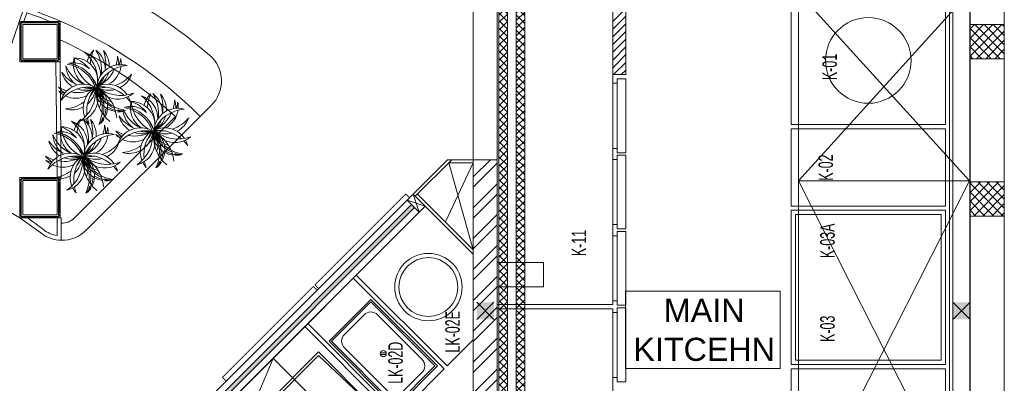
# Model space of a CAD drawing. Header units: millimetres. Extents: x -4747 to 55193, y -3459 to 48388.
# Tile 24 of 35: x 11802 to 17550, y 7235 to 9358. Entities that reach past the tile are written whole.
import ezdxf

# ---------------------------------------------------------------- set-up
doc = ezdxf.new("R2010")
doc.units = ezdxf.units.MM
doc.header["$MEASUREMENT"] = 0
for name, pattern in [('FP XREF (2)$0$$0$HIDDEN', [0.375, 0.25, -0.125]), ('FP XREF (2)$0$( Hidden )', [0.375, 0.25, -0.125]), ('FP XREF (2)$0$HIDDEN', [0.375, 0.25, -0.125])]:
    doc.linetypes.add(name, pattern=pattern)
doc.layers.get('0').update_dxf_attribs({"lineweight": 5})
for name, color, linetype, lineweight, true_color in [('FP XREF (2)$0$A-120MM PANEL', 9, 'Continuous', 0, 0x808080), ('FP XREF (2)$0$A-BULKHEAD', 9, 'Continuous', 5, 0x808080), ('FP XREF (2)$0$A-clmn', 9, 'Continuous', 0, 0x808080), ('FP XREF (2)$0$A-JOINERY', 9, 'Continuous', 30, 0x808080), ('FP XREF (2)$0$A-Wall & Column', 9, 'Continuous', 0, 0x808080), ('FP XREF (2)$0$EQUIP.', 9, 'Continuous', 0, 0x808080), ('FP XREF (2)$0$Equipment-N', 9, 'Continuous', 0, 0x808080), ('FP XREF (2)$0$HATCH', 9, 'Continuous', 0, 0x808080), ('FP XREF (2)$0$ND_26_HATCH', 9, 'Continuous', 13, 0x808080), ('M-MEP-ELCT-TRUNKING', 7, 'Continuous', 20, 0x960000)]:
    doc.layers.add(name, color=color, linetype=linetype, lineweight=lineweight, true_color=true_color)
for name, color, linetype, true_color in [('FP XREF (2)$0$A-140MM', 9, 'Continuous', 0x808080), ('FP XREF (2)$0$A-COLOUMN', 9, 'Continuous', 0x808080), ('FP XREF (2)$0$A-COUNTER', 9, 'Continuous', 0x808080), ('FP XREF (2)$0$A-Digital Display', 9, 'Continuous', 0x808080), ('FP XREF (2)$0$A-EQUIP', 9, 'Continuous', 0x808080), ('FP XREF (2)$0$A-Wall', 9, 'Continuous', 0x808080), ('FP XREF (2)$0$Equipment', 9, 'Continuous', 0x808080), ('FP XREF (2)$0$Exhaut Hoods', 9, 'Continuous', 0x808080), ('FP XREF (2)$0$Plants', 9, 'Continuous', 0x808080), ('FP XREF (2)$0$Z-AT_Text', 9, 'Continuous', 0x808080)]:
    doc.layers.add(name, color=color, linetype=linetype, true_color=true_color)
doc.layers.add('FP XREF (2)$0$Z-TB-NONPLOT', color=9, linetype='Continuous', true_color=0x808080, plot=False)
doc.styles.add('FP XREF (2)$0$MtXpl_Arial_Narrow', font='arialn.ttf')
doc.styles.add('FP XREF (2)$0$SSP_Title', font='arial.ttf')

# ---------------------------------------------------------------- blocks, each defined once
blk = doc.blocks.new('FP XREF (2)')
at = {"lineweight": 0, "true_color": 0x808080}
h = blk.add_hatch(color=8, dxfattribs=at)
h.dxf.hatch_style = 1
h.paths.add_polyline_path([(14470, 9520), (14570, 9520), (14570, 9420), (14470, 9420)])
h.paths.add_polyline_path([(17250, 9520), (17350, 9520), (17350, 9420), (17250, 9420)])
h.paths.add_polyline_path([(14470, 7708), (14570, 7708), (14570, 7608), (14470, 7608)])
h.paths.add_polyline_path([(14470, 5890), (14570, 5890), (14570, 5790), (14470, 5790)])
h.paths.add_polyline_path([(14470, 4080), (14570, 4080), (14570, 3980), (14470, 3980)])
h.paths.add_polyline_path([(15202, 2270), (15302, 2270), (15302, 2170), (15202, 2170)])
h.paths.add_polyline_path([(17250, 2270), (17350, 2270), (17350, 2170), (17250, 2170)])
h.paths.add_polyline_path([(17250, 4080), (17350, 4080), (17350, 3980), (17250, 3980)])
h.paths.add_polyline_path([(17250, 5890), (17350, 5890), (17350, 5790), (17250, 5790)])
h.paths.add_polyline_path([(17250, 7708), (17350, 7708), (17350, 7608), (17250, 7608)])
at = {"layer": 'FP XREF (2)$0$HATCH', "lineweight": 0, "true_color": 0x808080}
h = blk.add_hatch(color=8, dxfattribs=at)
h.dxf.hatch_style = 1
h.paths.add_polyline_path([(14107.7, 8260.5), (14090, 8278.1), (11979, 6167.2), (11996.7, 6149.5)])
at = {"layer": 'FP XREF (2)$0$A-120MM PANEL', "color": 8, "lineweight": 0, "true_color": 0x808080}
for p, q in [((17230, 9520), (17230, 3520)), ((17250, 9520), (17250, 2170))]:
    blk.add_line(p, q, dxfattribs=at)
at = {"layer": 'FP XREF (2)$0$A-140MM', "color": 8, "linetype": 'Continuous', "lineweight": 0, "true_color": 0x808080}
for p, q in [((14450, 8440.2), (14549.8, 8540)), ((14450, 8380.1), (14590, 8520.1)), ((14450, 8259.9), (14590, 8399.9)), ((14450, 8199.8), (14590, 8339.8)), ((14450, 8079.6), (14590, 8219.6)), ((14450, 8019.5), (14590, 8159.5)), ((14450, 7899.3), (14590, 8039.3)), ((14450, 7839.2), (14590, 7979.2)), ((14450, 7719), (14590, 7859)), ((14450, 7658.9), (14590, 7798.9)), ((14450, 7538.6), (14590, 7678.6)), ((14450, 7478.5), (14590, 7618.5)), ((14450, 7358.3), (14590, 7498.3)), ((14450, 7298.2), (14590, 7438.2)), ((14450, 7178), (14590, 7318)), ((14450, 7117.9), (14590, 7257.9))]:
    blk.add_line(p, q, dxfattribs=at)
at = {"layer": 'FP XREF (2)$0$A-BULKHEAD', "color": 8, "linetype": 'FP XREF (2)$0$$0$HIDDEN', "lineweight": 0, "ltscale": 3, "true_color": 0x808080}
for p, q in [((11196.7, 5437.9), (14098.8, 8340)), ((14098.8, 8340), (14169.5, 8269.3)), ((14169.5, 8269.3), (11987.9, 6087.6))]:
    blk.add_line(p, q, dxfattribs=at)
at = {"layer": 'FP XREF (2)$0$A-clmn', "color": 8, "lineweight": 0, "true_color": 0x808080}
for p, q in [((17350, 13480), (17350, 2170)), ((17550, 13480), (17550, 0)), ((14450, 3520), (14450, 9620)), ((14590, 3520), (14590, 9520)), ((12020, 9330), (11820, 9330)), ((11820, 9330), (11820, 9130)), ((11820, 9330), (12020, 9330)), ((11820, 9130), (11820, 9330)), ((12020, 9130), (12020, 9330)), ((12020, 9330), (12020, 9130)), ((17550, 9330), (17350, 9330)), ((17350, 9330), (17350, 9130)), ((17550, 9130), (17550, 9330)), ((11820, 9130), (12020, 9130)), ((12020, 9130), (11820, 9130)), ((17350, 9130), (17550, 9130)), ((14450, 8540), (14590, 8540)), ((11820, 8418.4), (12020, 8418.4)), ((11820, 8218.4), (11820, 8418.4)), ((12020, 8418.4), (12020, 8218.4)), ((17550, 8411.4), (17350, 8411.4)), ((17350, 8411.4), (17350, 8211.4)), ((17550, 8211.4), (17550, 8411.4)), ((12020, 8218.4), (11820, 8218.4)), ((17350, 8211.4), (17550, 8211.4))]:
    blk.add_line(p, q, dxfattribs=at)
at = {"layer": 'FP XREF (2)$0$A-COLOUMN', "color": 8, "lineweight": 0, "true_color": 0x808080}
for p, q in [((14570, 7708), (14470, 7608)), ((14470, 7708), (14570, 7608)), ((17350, 7708), (17250, 7608)), ((17250, 7708), (17350, 7608))]:
    blk.add_line(p, q, dxfattribs=at)
at = {"layer": 'FP XREF (2)$0$A-COUNTER', "color": 8, "lineweight": 0, "true_color": 0x808080}
for p, q in [((14098.8, 8340), (10770.1, 5011.3)), ((14169.5, 8269.3), (11987.9, 6087.6))]:
    blk.add_line(p, q, dxfattribs=at)
at = {"layer": 'FP XREF (2)$0$A-Digital Display', "color": 8, "linetype": 'FP XREF (2)$0$HIDDEN', "lineweight": 0, "ltscale": 3, "true_color": 0x808080}
for p, q in [((13526.2, 7809.8), (14056.5, 8340.1)), ((14056.5, 8340.1), (14077.7, 8318.9)), ((14077.7, 8318.9), (13547.4, 7788.6)), ((12985.9, 7269.4), (13516.2, 7799.8)), ((13537.4, 7778.6), (13007.1, 7248.2)), ((13516.2, 7799.8), (13537.4, 7778.6)), ((13547.4, 7788.6), (13526.2, 7809.8)), ((13007.1, 7248.2), (12985.9, 7269.4))]:
    blk.add_line(p, q, dxfattribs=at)
at = {"layer": 'FP XREF (2)$0$A-EQUIP', "color": 8, "lineweight": 0, "true_color": 0x808080}
for p, q in [((14590, 9495), (14590, 7695)), ((14590, 9495), (14590, 7695)), ((14590, 9495), (14590, 7695)), ((14590, 9495), (14590, 7695)), ((15263.7, 7695), (15263.7, 9495)), ((15263.7, 7695), (15263.7, 9495)), ((15263.7, 7695), (15263.7, 9495)), ((15263.7, 7695), (15263.7, 9495)), ((16306.1, 9495), (16306.1, 8745)), ((17206.1, 8745), (17206.1, 9495)), ((16306.1, 8745), (17206.1, 8745)), ((16306.1, 8270), (16306.1, 8720)), ((16306.1, 8720), (17206.1, 8720)), ((17206.1, 8720), (17206.1, 8270)), ((14169.5, 8269.3), (13766.8, 7866.6)), ((14450, 7988.8), (14169.5, 8269.3)), ((17206.1, 8270), (16306.1, 8270)), ((16306.1, 7345), (16306.1, 8245)), ((16306.1, 8245), (17206.1, 8245)), ((16331.1, 7370), (16331.1, 8220)), ((16331.1, 8220), (17181.1, 8220)), ((17181.1, 8220), (17181.1, 7370)), ((17206.1, 8245), (17206.1, 7345)), ((14450, 7489.1), (14450, 7988.8)), ((14590, 7941.1), (14860.4, 7941.1)), ((14590, 7798.4), (14590, 7941.1)), ((14860.4, 7941.1), (14860.4, 7798.4)), ((13749.1, 7848.9), (13484, 7583.7)), ((14279.5, 7318.6), (13749.1, 7848.9)), ((13766.8, 7866.6), (14297.1, 7336.2)), ((14860.4, 7798.4), (14590, 7798.4)), ((14590, 7695), (15263.7, 7695)), ((14590, 7695), (15263.7, 7695)), ((14590, 7695), (15263.7, 7695)), ((14590, 7695), (15263.7, 7695)), ((14590, 7670), (14590, 5870)), ((15263.7, 7670), (14590, 7670)), ((14590, 7670), (14590, 5870)), ((15263.7, 7670), (14590, 7670)), ((14590, 7670), (14590, 5870)), ((15263.7, 7670), (14590, 7670)), ((14590, 7670), (14590, 5870)), ((15263.7, 7670), (14590, 7670)), ((15263.7, 5870), (15263.7, 7670)), ((15263.7, 5870), (15263.7, 7670)), ((15263.7, 5870), (15263.7, 7670)), ((15263.7, 5870), (15263.7, 7670)), ((11987.9, 6087.6), (13466.3, 7566)), ((13466.3, 7566), (13996.6, 7035.7)), ((13484, 7583.7), (14014.3, 7053.4)), ((14297.1, 7336.2), (14450, 7489.1)), ((13546.6, 7417.7, 17), (13030.4, 6901.5, 17)), ((13900.2, 7064.1, 17), (13546.6, 7417.7, 17)), ((13546.6, 7396.5, 17), (13051.7, 6901.5, 17)), ((13900.2, 7064.1, 17), (13546.6, 7396.5, 17)), ((17181.1, 7370), (16331.1, 7370)), ((14014.3, 7053.4), (14279.5, 7318.6)), ((17206.1, 7345), (16306.1, 7345)), ((16306.1, 6870), (16306.1, 7320)), ((16306.1, 7320), (17206.1, 7320)), ((17206.1, 7320), (17206.1, 6870))]:
    blk.add_line(p, q, dxfattribs=at)
for centre, radius in [((16756.1, 9120), 250), ((14188, 7796.6), 196.8), ((14188, 7796.6), 171.8)]:
    blk.add_circle(centre, radius, dxfattribs=at)
at = {"layer": 'FP XREF (2)$0$A-JOINERY', "color": 8, "lineweight": 0, "true_color": 0x808080}
for p, q in [((11457.3, 8364.3), (11828.4, 9430.2)), ((11826.3, 9348), (11843.9, 9398.5)), ((12020, 8436.1), (12013, 9111.7)), ((12045, 8436.4), (12038, 9112)), ((12854.9, 8793.1), (12919.8, 8856.9)), ((12119.4, 8199), (12712.1, 8791.7)), ((12190.1, 8128.3), (12854.9, 8793.1)), ((12020, 8436.4), (12045, 8436.4)), ((11979, 6167.2), (14090, 8278.1)), ((14090, 8278.1), (14107.7, 8260.5)), ((14107.7, 8260.5), (11996.7, 6149.5)), ((12020, 8200.4), (12045, 8200.4)), ((12020, 8200.4), (12020, 8097.1)), ((12045, 8200.4), (12045, 8069.7))]:
    blk.add_line(p, q, dxfattribs=at)
for centre, radius, start, end in [((10980.5, 6918.8), 2836.7, 70.86159, 224.89883), ((10980.5, 6918.8), 2950.8, 49.15244, 67.15701), ((10980.5, 6918.8), 2650.8, 66.32353, 71.34495), ((10980.5, 6918.8), 2625.8, 67.69249, 70.80457), ((10980.5, 6918.8), 2650.8, 45, 66.32353), ((10980.5, 6918.8), 2550.8, 47.2468, 65.50772), ((12779.7, 8999.6), 200, 314.49058, 49.15244), ((10980.5, 6918.8), 1522.2, 51.66887, 71.74562), ((10980.5, 6918.8), 1547.2, 51.66887, 55.93192), ((12048.6, 8269.7), 100, 267.91155, 315), ((12048.6, 8269.7), 200, 231.66887, 268.95595), ((12048.6, 8269.7), 175, 231.66887, 260.57936), ((12048.6, 8269.7), 200, 268.95595, 315)]:
    blk.add_arc(centre, radius, start, end, dxfattribs=at)
at = {"layer": 'FP XREF (2)$0$A-Wall', "color": 8, "lineweight": 0, "true_color": 0x808080}
for p, q in [((14298.8, 8540), (14098.8, 8340)), ((14324.3, 8540), (14111.6, 8327.3)), ((14450, 8540), (14298.8, 8540)), ((14450, 8522), (14306.3, 8522)), ((14063.5, 8304.6), (14098.8, 8340)), ((14098.8, 8340), (14450, 7988.8)), ((14098.8, 8340), (14169.5, 8269.3)), ((14124.3, 8340), (14450, 8014.3)), ((14134.2, 8233.9), (14063.5, 8304.6)), ((14169.5, 8269.3), (14134.2, 8233.9))]:
    blk.add_line(p, q, dxfattribs=at)
at = {"layer": 'FP XREF (2)$0$A-Wall & Column', "color": 8, "lineweight": 0, "true_color": 0x808080}
for p, q in [((11811, 9348), (11802, 9348)), ((11802, 9348), (11802, 9339)), ((11802, 9339), (11802, 9330)), ((11802, 9339), (11811, 9330)), ((11811, 9330), (11802, 9330)), ((11802, 9330), (11802, 9321)), ((11802, 9321), (11802, 9139)), ((11802, 9321), (11811, 9321)), ((11805, 9321), (11805, 9139)), ((11808, 9321), (11808, 9139)), ((11811, 9348), (11820, 9348)), ((11820, 9339), (11811, 9348)), ((12029, 9339), (11811, 9339)), ((11811, 9339), (11811, 9121)), ((11829, 9348), (11820, 9348)), ((11820, 9348), (11820, 9339)), ((11829, 9348), (12011, 9348)), ((11829, 9339), (11829, 9348)), ((11829, 9345), (12011, 9345)), ((11829, 9342), (12011, 9342)), ((12020, 9348), (12011, 9348)), ((12011, 9348), (12011, 9339)), ((12020, 9348), (12029, 9348)), ((12020, 9339), (12020, 9348)), ((12029, 9348), (12020, 9339)), ((12038, 9348), (12029, 9348)), ((12029, 9121), (12029, 9339)), ((12029, 9330), (12038, 9339)), ((12038, 9330), (12029, 9330)), ((12029, 9321), (12038, 9321)), ((12032, 9321), (12032, 9139)), ((12035, 9321), (12035, 9139)), ((12038, 9339), (12038, 9348)), ((12038, 9339), (12038, 9330)), ((12038, 9321), (12038, 9330)), ((12038, 9321), (12038, 9139)), ((11811, 9139), (11802, 9139)), ((11802, 9139), (11802, 9130)), ((11802, 9121), (11802, 9130)), ((11802, 9130), (11811, 9130)), ((11811, 9130), (11802, 9121)), ((11802, 9121), (11802, 9112)), ((11802, 9112), (11811, 9112)), ((11811, 9121), (12029, 9121)), ((11811, 9112), (11820, 9121)), ((11811, 9112), (11820, 9112)), ((11820, 9121), (11820, 9112)), ((11820, 9112), (11829, 9112)), ((11829, 9112), (11829, 9121)), ((11829, 9118), (12011, 9118)), ((11829, 9115), (12011, 9115)), ((11829, 9112), (12011, 9112)), ((12011, 9121), (12011, 9112)), ((12011, 9112), (12020, 9112)), ((12020, 9112), (12020, 9121)), ((12020, 9121), (12029, 9112)), ((12029, 9112), (12020, 9112)), ((12038, 9139), (12029, 9139)), ((12038, 9121), (12029, 9130)), ((12029, 9130), (12038, 9130)), ((12029, 9112), (12038, 9112)), ((12038, 9130), (12038, 9139)), ((12038, 9130), (12038, 9121)), ((12038, 9112), (12038, 9121)), ((14287.1, 8177.1), (14450, 8522)), ((14306.3, 8522), (14450, 8014.3)), ((11811, 8436.4), (11802, 8436.4)), ((11802, 8436.4), (11802, 8427.4)), ((11802, 8427.4), (11802, 8418.4)), ((11802, 8427.4), (11811, 8418.4)), ((11811, 8418.4), (11802, 8418.4)), ((11802, 8418.4), (11802, 8409.4)), ((11802, 8409.4), (11802, 8227.4)), ((11802, 8409.4), (11811, 8409.4)), ((11805, 8409.4), (11805, 8227.4)), ((11808, 8409.4), (11808, 8227.4)), ((11811, 8436.4), (11820, 8436.4)), ((11820, 8427.4), (11811, 8436.4)), ((12029, 8427.4), (11811, 8427.4)), ((11811, 8427.4), (11811, 8209.4)), ((11829, 8436.4), (11820, 8436.4)), ((11820, 8436.4), (11820, 8427.4)), ((11829, 8436.4), (12011, 8436.4)), ((11829, 8427.4), (11829, 8436.4)), ((11829, 8433.4), (12011, 8433.4)), ((11829, 8430.4), (12011, 8430.4)), ((12020, 8436.4), (12011, 8436.4)), ((12011, 8436.4), (12011, 8427.4)), ((12020, 8436.4), (12029, 8436.4)), ((12020, 8427.4), (12020, 8436.4)), ((12029, 8436.4), (12020, 8427.4)), ((12038, 8436.4), (12029, 8436.4)), ((12029, 8209.4), (12029, 8427.4)), ((12029, 8418.4), (12038, 8427.4)), ((12038, 8418.4), (12029, 8418.4)), ((12029, 8409.4), (12038, 8409.4)), ((12032, 8409.4), (12032, 8227.4)), ((12035, 8409.4), (12035, 8227.4)), ((12038, 8427.4), (12038, 8436.4)), ((12038, 8427.4), (12038, 8418.4)), ((12038, 8409.4), (12038, 8418.4)), ((12038, 8409.4), (12038, 8227.4)), ((14098.8, 8340), (14134.2, 8233.9)), ((14063.5, 8304.6), (14169.5, 8269.3)), ((11811, 8227.4), (11802, 8227.4)), ((11802, 8227.4), (11802, 8218.4)), ((12038, 8227.4), (12029, 8227.4)), ((12038, 8218.4), (12038, 8227.4)), ((11802, 8209.4), (11802, 8218.4)), ((11802, 8218.4), (11811, 8218.4)), ((11811, 8218.4), (11802, 8209.4)), ((11802, 8209.4), (11802, 8200.4)), ((11802, 8200.4), (11811, 8200.4)), ((11811, 8209.4), (12029, 8209.4)), ((11811, 8200.4), (11820, 8209.4)), ((11811, 8200.4), (11820, 8200.4)), ((11820, 8209.4), (11820, 8200.4)), ((11820, 8200.4), (11829, 8200.4)), ((11829, 8200.4), (11829, 8209.4)), ((11829, 8206.4), (12011, 8206.4)), ((11829, 8203.4), (12011, 8203.4)), ((11829, 8200.4), (12011, 8200.4)), ((12011, 8209.4), (12011, 8200.4)), ((12011, 8200.4), (12020, 8200.4)), ((12020, 8200.4), (12020, 8209.4)), ((12020, 8209.4), (12029, 8200.4)), ((12029, 8200.4), (12020, 8200.4)), ((12038, 8209.4), (12029, 8218.4)), ((12029, 8218.4), (12038, 8218.4)), ((12029, 8200.4), (12038, 8200.4)), ((12038, 8218.4), (12038, 8209.4)), ((12038, 8200.4), (12038, 8209.4))]:
    blk.add_line(p, q, dxfattribs=at)
at = {"layer": 'FP XREF (2)$0$Equipment', "color": 8, "lineweight": 0, "ltscale": 50, "true_color": 0x808080}
for p, q in [((13851.7, 7725.1), (13607.7, 7481.2)), ((13851.7, 7711), (13621.9, 7481.2)), ((14240.6, 7336.2), (13851.7, 7725.1)), ((14226.4, 7336.2), (13851.7, 7711)), ((13812.6, 7635.1), (13697.8, 7520.3)), ((14150.5, 7375.4), (13890.8, 7635.1)), ((13607.7, 7481.2), (13996.6, 7092.3)), ((13621.9, 7481.2), (13996.6, 7106.4)), ((13697.8, 7442.1), (13957.5, 7182.3)), ((13996.6, 7106.4), (14226.4, 7336.2)), ((13996.6, 7092.3), (14240.6, 7336.2)), ((14035.7, 7182.3), (14150.5, 7297.1))]:
    blk.add_line(p, q, dxfattribs=at)
at = {"layer": 'FP XREF (2)$0$Equipment', "color": 8, "lineweight": 0, "true_color": 0x808080}
for p, q in [((13941.2, 7413.7), (13907.1, 7413.7)), ((13941.2, 7403.7), (13907.1, 7403.7))]:
    blk.add_line(p, q, dxfattribs=at)
blk.add_circle((13924.1, 7408.7), 17.8, dxfattribs=at)
at = {"layer": 'FP XREF (2)$0$Equipment', "color": 8, "lineweight": 0, "ltscale": 50, "true_color": 0x808080}
for centre, start, end in [((13851.7, 7596), 45, 135), ((13736.9, 7481.2), 135, 225), ((14111.4, 7336.2), 315, 45)]:
    blk.add_arc(centre, 55.3, start, end, dxfattribs=at)
at = {"layer": 'FP XREF (2)$0$Equipment-N', "color": 8, "lineweight": 0, "true_color": 0x808080}
for p, q in [((15263.7, 9037.9), (15263.7, 9495)), ((15339.9, 9495), (15339.9, 9037.9)), ((15339.9, 9037.9), (15263.7, 9037.9)), ((15289.1, 8987.5), (15263.7, 8987.5)), ((15263.7, 8987.5), (15263.7, 8606.6)), ((15289.1, 8987.5), (15263.7, 8987.5)), ((15263.7, 8987.5), (15263.7, 8606.6)), ((15289.1, 9012.9), (15339.9, 9012.9)), ((15289.1, 8581.2), (15289.1, 9012.9)), ((15289.1, 9012.9), (15339.9, 9012.9)), ((15289.1, 8581.2), (15289.1, 9012.9)), ((15339.9, 9012.9), (15339.9, 8581.2)), ((15339.9, 9012.9), (15339.9, 8581.2)), ((15263.7, 8606.6), (15289.1, 8606.6)), ((15263.7, 8606.6), (15289.1, 8606.6)), ((15339.9, 8581.2), (15289.1, 8581.2)), ((15339.9, 8581.2), (15289.1, 8581.2)), ((15289.1, 8567.5), (15339.9, 8567.5)), ((15289.1, 8135.8), (15289.1, 8567.5)), ((15289.1, 8567.5), (15339.9, 8567.5)), ((15289.1, 8135.8), (15289.1, 8567.5)), ((15339.9, 8567.5), (15339.9, 8135.8)), ((15339.9, 8567.5), (15339.9, 8135.8)), ((15289.1, 8542.1), (15263.7, 8542.1)), ((15263.7, 8542.1), (15263.7, 8161.2)), ((15289.1, 8542.1), (15263.7, 8542.1)), ((15263.7, 8542.1), (15263.7, 8161.2)), ((15263.7, 8161.2), (15289.1, 8161.2)), ((15263.7, 8161.2), (15289.1, 8161.2)), ((15339.9, 8135.8), (15289.1, 8135.8)), ((15339.9, 8135.8), (15289.1, 8135.8)), ((15289.1, 8122.1), (15339.9, 8122.1)), ((15289.1, 7690.4), (15289.1, 8122.1)), ((15339.9, 8122.1), (15339.9, 7690.4)), ((15289.1, 8096.7), (15263.7, 8096.7)), ((15263.7, 8096.7), (15263.7, 7715.8)), ((15263.7, 7715.8), (15289.1, 7715.8)), ((15263.7, 7268.3), (15263.7, 7649.2)), ((15263.7, 7649.2), (15289.1, 7649.2)), ((15339.9, 7690.4), (15289.1, 7690.4)), ((15339.9, 7674.6), (15289.1, 7674.6)), ((15289.1, 7674.6), (15289.1, 7242.9)), ((15339.9, 7242.9), (15339.9, 7674.6)), ((15289.1, 7268.3), (15263.7, 7268.3)), ((15289.1, 7242.9), (15339.9, 7242.9))]:
    blk.add_line(p, q, dxfattribs=at)
at = {"layer": 'FP XREF (2)$0$Equipment-N', "color": 8, "linetype": 'Continuous', "lineweight": 0, "true_color": 0x808080}
for p, q in [((15263.7, 9346.8), (15339.9, 9423)), ((15263.7, 9301.9), (15339.9, 9378.1)), ((15263.7, 9257), (15339.9, 9333.2)), ((15263.7, 9212.1), (15339.9, 9288.3)), ((15263.7, 9167.3), (15339.9, 9243.4)), ((15263.7, 9122.4), (15339.9, 9198.5)), ((15263.7, 9077.5), (15339.9, 9153.7)), ((15269, 9037.9), (15339.9, 9108.8)), ((15313.9, 9037.9), (15339.9, 9063.9))]:
    blk.add_line(p, q, dxfattribs=at)
at = {"layer": 'FP XREF (2)$0$Exhaut Hoods', "color": 8, "lineweight": 0, "true_color": 0x808080}
for p, q in [((16348, 8417.9), (17346, 9518)), ((16348.1, 9518), (17346, 8417.9)), ((16348, 6443), (17346, 8417.9)), ((16348, 8417.9), (17348.1, 6443)), ((13282.6, 7379.6), (12503.4, 5542.6))]:
    blk.add_line(p, q, dxfattribs=at)
at = {"layer": 'FP XREF (2)$0$Exhaut Hoods', "color": 8, "linetype": 'FP XREF (2)$0$( Hidden )', "lineweight": 0, "ltscale": 10, "true_color": 0x808080}
for p, q in [((16348.1, 9518), (16348.1, 8417.9)), ((17348, 8417.9), (17348, 9518)), ((17348.1, 8417.9), (16348.1, 8417.9)), ((16348.1, 8417.9), (16348.1, 6443)), ((16348.1, 8417.9), (17348, 8417.9)), ((17348.1, 6443), (17348.1, 8417.9)), ((13281.3, 7381), (11973.1, 6072.9)), ((13811.6, 6850.7), (13281.3, 7381))]:
    blk.add_line(p, q, dxfattribs=at)
at = {"layer": 'FP XREF (2)$0$ND_26_HATCH', "color": 8, "linetype": 'Continuous', "lineweight": 0, "true_color": 0x808080}
for p, q in [((17350, 9303.7), (17376.3, 9330)), ((17350, 9250.7), (17429.3, 9330)), ((17350, 9197.7), (17482.3, 9330)), ((17350, 9144.6), (17535.4, 9330)), ((17550, 9158.8), (17378.8, 9330)), ((17550, 9211.9), (17431.9, 9330)), ((17550, 9264.9), (17484.9, 9330)), ((17550, 9317.9), (17537.9, 9330)), ((17525.8, 9130), (17350, 9305.8)), ((17388.4, 9130), (17550, 9291.6)), ((17472.8, 9130), (17350, 9252.8)), ((17419.7, 9130), (17350, 9199.7)), ((17441.4, 9130), (17550, 9238.6)), ((17366.7, 9130), (17350, 9146.7)), ((17494.5, 9130), (17550, 9185.5)), ((17547.5, 9130), (17550, 9132.5)), ((17350, 8402.2), (17359.2, 8411.4)), ((17350, 8349.1), (17412.3, 8411.4)), ((17350, 8296.1), (17465.3, 8411.4)), ((17350, 8243.1), (17518.3, 8411.4)), ((17542.8, 8211.4), (17350, 8404.2)), ((17550, 8257.3), (17395.9, 8411.4)), ((17550, 8310.3), (17448.9, 8411.4)), ((17550, 8363.3), (17501.9, 8411.4)), ((17489.8, 8211.4), (17350, 8351.2)), ((17371.4, 8211.4), (17550, 8390)), ((17424.4, 8211.4), (17550, 8337)), ((17436.8, 8211.4), (17350, 8298.2)), ((17477.4, 8211.4), (17550, 8284)), ((17383.7, 8211.4), (17350, 8245.1)), ((17530.5, 8211.4), (17550, 8230.9))]:
    blk.add_line(p, q, dxfattribs=at)
at = {"layer": 'FP XREF (2)$0$Plants', "color": 8, "lineweight": 0, "true_color": 0x808080}
for centre, radius, start, end in [((12047.3, 9004.7), 210.1, 349.34566, 50.86699), ((12135.4, 9036.1), 138.9, 358.02573, 71.31378), ((12330.7, 9080), 138.9, 134.04463, 166.57892), ((12423.8, 9089.4), 210.1, 154.49141, 177.64143), ((12069.4, 9066.6), 210.1, 351.5957, 32.86699), ((12162.9, 9069.2), 138.9, 359.96174, 53.31378), ((12094.4, 9102.7), 210.1, 350.80567, 20.86699), ((12186.4, 9085.9), 138.9, 356.96888, 41.31378), ((12163.9, 9155.7), 210.1, 342.52013, 356.86699), ((12241.1, 9102.9), 138.9, 356.63876, 17.31378), ((12266.1, 9169.7), 210.1, 202.49141, 243.7627), ((12210.7, 9094.3), 138.9, 182.04463, 235.39666), ((12045.9, 8891.2), 210.1, 19.34566, 80.86699), ((12116.2, 8967.5), 138.9, 47.96174, 101.31378), ((12055.6, 8896.2), 210.1, 19.34566, 80.86699), ((12253.6, 9098.1), 138.9, 164.04463, 237.33268), ((12329.6, 9152.7), 210.1, 184.49141, 246.01274), ((12045.4, 8939), 210.1, 38.80568, 68.86699), ((12119.5, 8996.1), 138.9, 349.10514, 89.31378), ((12391.1, 8956.4), 138.9, 74.04463, 174.25326), ((12445.8, 8880.4), 210.1, 94.49141, 156.01274), ((12255.5, 9103.5), 138.9, 298.02573, 351.84248), ((12184.2, 9164.1), 210.1, 340.79666, 350.86699), ((12255.5, 9103.5), 138.9, 356.58046, 11.31378), ((12222.1, 9169.7), 210.1, 214.49141, 244.55273), ((12183.7, 9084.4), 138.9, 194.04463, 238.38952), ((12163.9, 9155.7), 210.1, 295.34566, 336.01274), ((12162.9, 9069.2), 138.9, 313.10514, 342.29181), ((12186.4, 9085.9), 138.9, 301.10514, 344.58302), ((12292.7, 9172.3), 210.1, 288.69257, 320.86699), ((12292.7, 9172.3), 210.1, 288.69257, 320.86699), ((12324.1, 9084.2), 138.9, 296.96888, 341.31378), ((12324.1, 9084.2), 138.9, 296.96888, 341.31378), ((12173.9, 8842.4), 138.9, 61.10514, 161.31378), ((12423.8, 9089.4), 210.1, 199.34566, 216.01274), ((12094.4, 9102.7), 210.1, 319.34566, 336.01274), ((12069.4, 9066.6), 210.1, 331.34566, 336.01275), ((12275.8, 8756.9), 210.1, 49.34566, 96.01274), ((12135.4, 9036.1), 138.9, 331.10514, 340.50489), ((12314.3, 8842.2), 138.9, 33.51593, 114.25326), ((12139.1, 9142.7), 210.1, 238.49141, 252.83828), ((12138.6, 9049.2), 138.9, 218.04463, 238.71965), ((12120.6, 9130.7), 210.1, 244.49141, 254.56175), ((12130, 9037.6), 138.9, 224.04463, 238.77795), ((12205.3, 8754.3), 210.1, 79.34566, 140.86699), ((12130, 9037.6), 138.9, 243.51593, 297.33268), ((12139.1, 9142.7), 210.1, 259.34566, 300.01274), ((12183.7, 9084.4), 138.9, 250.77538, 294.25326), ((12035.2, 8938.8), 210.1, 304.49141, 6.01274), ((12210.7, 9094.3), 138.9, 253.0666, 282.25327), ((12311.5, 8840.7), 138.9, 121.10514, 201.84248), ((12222.1, 9169.7), 210.1, 259.34566, 276.01274), ((12403.5, 8823.9), 210.1, 139.34566, 186.01274), ((12106.8, 8970.3), 138.9, 310.77538, 354.25326), ((12106.8, 8970.3), 138.9, 310.77538, 354.25326), ((12052.2, 9046.2), 210.1, 319.34566, 336.01274), ((12052.2, 9046.2), 210.1, 319.34566, 336.01274), ((12253.6, 9098.1), 138.9, 254.85352, 264.25326), ((12266.1, 9169.7), 210.1, 259.34566, 264.01274), ((12381.8, 8959.1), 138.9, 181.10514, 261.84248), ((12074.2, 8837.2), 210.1, 19.34566, 36.01274), ((12283, 9167.2), 210.1, 259.34566, 261.21733), ((12442.4, 9030.4), 210.1, 199.34566, 246.01274), ((12158.7, 8768.8), 210.1, 4.49141, 66.01274), ((12398.4, 9103.8), 210.1, 223.34566, 245.79031), ((12372.1, 9014.1), 138.9, 205.10514, 255.46412), ((12120.5, 8900.3), 138.9, 14.85352, 24.25326), ((12314.4, 9079.1), 138.9, 241.10514, 250.50489), ((12167.3, 8846.6), 138.9, 10.77538, 54.25326), ((12340.8, 9060.4), 138.9, 229.10514, 250.25013), ((12460.3, 8927), 210.1, 169.34566, 230.86699), ((12116.5, 8975.3), 138.9, 344.85352, 354.25326), ((12061.9, 9051.2), 210.1, 334.14108, 336.01274), ((12116.9, 8942.9), 138.9, 345.10828, 6.25326), ((12391.5, 8964.2), 138.9, 181.10514, 224.58302), ((12292.7, 9172.3), 210.1, 259.34566, 276.01274), ((12292.7, 9172.3), 210.1, 259.34566, 276.01275), ((12452, 9035.4), 210.1, 199.34566, 216.01274), ((12083.9, 8842.3), 210.1, 349.34566, 36.01274), ((12390.7, 9125.2), 210.1, 229.34566, 290.86699), ((12048.4, 8920.2), 210.1, 349.5681, 12.01274), ((12373.8, 9033.2), 138.9, 211.10514, 220.50489), ((12324.1, 9084.2), 138.9, 241.10514, 284.58302), ((12324.1, 9084.2), 138.9, 241.10514, 284.58303), ((12137.2, 8890.9), 138.9, 339.89428, 30.25326), ((12176.9, 8851.6), 138.9, 333.51593, 54.25326), ((12373.8, 9033.2), 138.9, 238.02573, 311.31378), ((12380.7, 8750.3), 210.1, 349.34566, 50.86699), ((12468.8, 8781.7), 138.9, 358.02573, 71.31378), ((12664, 8825.7), 138.9, 134.04463, 166.57892), ((12757.1, 8835), 210.1, 154.49141, 177.64143), ((12402.8, 8812.2), 210.1, 351.5957, 32.86699), ((12496.3, 8814.9), 138.9, 359.96174, 53.31378), ((12427.8, 8848.4), 210.1, 350.80567, 20.86699), ((12519.8, 8831.5), 138.9, 356.96888, 41.31378), ((12052.2, 9046.2), 210.1, 274.49141, 306.66584), ((12052.2, 9046.2), 210.1, 274.49141, 306.66584), ((12120.5, 8900.3), 138.9, 284.04463, 357.33268), ((12074.2, 8837.2), 210.1, 334.49141, 6.66584), ((12452, 9035.4), 210.1, 228.69257, 260.86699), ((12449.5, 8713.1), 138.9, 47.96174, 101.31378), ((12275.8, 8756.9), 210.1, 34.49141, 44.56175), ((12314.3, 8842.2), 138.9, 14.04463, 28.77795), ((12587, 8843.7), 138.9, 164.04463, 237.33268), ((12662.9, 8898.4), 210.1, 184.49141, 246.01274), ((12378.8, 8684.6), 210.1, 38.80568, 68.86699), ((12452.9, 8741.7), 138.9, 349.10514, 89.31378), ((12497.2, 8901.4), 210.1, 342.52013, 356.86699), ((12574.4, 8848.5), 138.9, 356.63876, 17.31378), ((12517.5, 8909.7), 210.1, 340.79666, 350.86699), ((12588.8, 8849.1), 138.9, 356.58046, 11.31378), ((12106.8, 8970.3), 138.9, 254.04463, 298.38952), ((12106.8, 8970.3), 138.9, 254.04463, 298.38952), ((12167.3, 8846.6), 138.9, 314.04463, 358.38953), ((12391.5, 8964.2), 138.9, 236.96888, 281.31378), ((12442.4, 9030.4), 210.1, 250.79666, 260.86699), ((12381.8, 8959.1), 138.9, 266.58046, 281.31378), ((12555.5, 8915.4), 210.1, 214.49141, 244.55273), ((12517, 8830.1), 138.9, 194.04463, 238.38952), ((12599.4, 8915.4), 210.1, 202.49141, 243.7627), ((12544.1, 8840), 138.9, 182.04463, 235.39666), ((12379.3, 8636.8), 210.1, 19.34566, 80.86699), ((12388.9, 8641.9), 210.1, 19.34566, 80.86699), ((12724.5, 8702), 138.9, 74.04463, 174.25326), ((12779.1, 8626.1), 210.1, 94.49141, 156.01274), ((12497.2, 8901.4), 210.1, 295.34566, 336.01274), ((12519.8, 8831.5), 138.9, 301.10514, 344.58302), ((12588.8, 8849.1), 138.9, 298.02573, 351.84248), ((11971.2, 8602.1), 210.1, 349.34566, 50.86699), ((12059.4, 8633.5), 138.9, 358.02573, 71.31378), ((12254.6, 8677.4), 138.9, 134.04463, 166.57892), ((12347.7, 8686.8), 210.1, 154.49141, 177.64143), ((11993.4, 8664), 210.1, 351.5957, 32.86699), ((12086.9, 8666.6), 138.9, 359.96174, 53.31378), ((12311.5, 8840.7), 138.9, 206.58046, 221.31378), ((12403.5, 8823.9), 210.1, 190.79666, 200.86699), ((12018.3, 8700.1), 210.1, 350.80567, 20.86699), ((12110.3, 8683.3), 138.9, 356.96888, 41.31378), ((12083.9, 8842.3), 210.1, 334.49141, 344.56175), ((12176.9, 8851.6), 138.9, 314.04463, 328.77795), ((12087.8, 8753.1), 210.1, 342.52013, 356.86699), ((12165, 8700.3), 138.9, 356.63876, 17.31378), ((12757.1, 8835), 210.1, 199.34566, 216.01274), ((12427.8, 8848.4), 210.1, 319.34566, 336.01274), ((12496.3, 8814.9), 138.9, 313.10514, 342.29181), ((12626, 8918), 210.1, 288.69257, 320.86699), ((12626, 8918), 210.1, 288.69257, 320.86699), ((12657.4, 8829.9), 138.9, 296.96888, 341.31378), ((12657.4, 8829.9), 138.9, 296.96888, 341.31378), ((12190, 8767.1), 210.1, 202.49141, 243.7627), ((12134.7, 8691.7), 138.9, 182.04463, 235.39666), ((11969.8, 8488.6), 210.1, 19.34566, 80.86699), ((12040.1, 8564.9), 138.9, 47.96174, 101.31378), ((11979.5, 8493.7), 210.1, 19.34566, 80.86699), ((12177.6, 8695.5), 138.9, 164.04463, 237.33268), ((12253.5, 8750.1), 210.1, 184.49141, 246.01274), ((11969.4, 8536.4), 210.1, 38.80568, 68.86699), ((12043.4, 8593.5), 138.9, 349.10514, 89.31378), ((12315, 8553.8), 138.9, 74.04463, 174.25326), ((12369.7, 8477.8), 210.1, 94.49141, 156.01274), ((12179.4, 8700.9), 138.9, 298.02573, 351.84248), ((12108.1, 8761.5), 210.1, 340.79666, 350.86699), ((12179.4, 8700.9), 138.9, 356.58046, 11.31378), ((12472.4, 8888.3), 210.1, 238.49141, 252.83828), ((12472, 8794.8), 138.9, 218.04463, 238.71965), ((12454, 8876.4), 210.1, 244.49141, 254.56175), ((12463.3, 8783.3), 138.9, 224.04463, 238.77795), ((12507.2, 8588.1), 138.9, 61.10514, 161.31378), ((12538.6, 8499.9), 210.1, 79.34566, 140.86699), ((12472.4, 8888.3), 210.1, 259.34566, 300.01274), ((12517, 8830.1), 138.9, 250.77538, 294.25326), ((12368.5, 8684.4), 210.1, 304.49141, 6.01274), ((12544.1, 8840), 138.9, 253.0666, 282.25327), ((12644.9, 8586.4), 138.9, 121.10514, 201.84248), ((12555.5, 8915.4), 210.1, 259.34566, 276.01274), ((12736.9, 8569.5), 210.1, 139.34566, 186.01274), ((12440.2, 8715.9), 138.9, 310.77538, 354.25326), ((12440.2, 8715.9), 138.9, 310.77538, 354.25326), ((12385.5, 8791.8), 210.1, 319.34566, 336.01274), ((12385.5, 8791.8), 210.1, 319.34566, 336.01274), ((12587, 8843.7), 138.9, 254.85352, 264.25326), ((12599.4, 8915.4), 210.1, 259.34566, 264.01274), ((12715.1, 8704.8), 138.9, 181.10514, 261.84248), ((12407.5, 8582.9), 210.1, 19.34566, 36.01274), ((12616.3, 8912.9), 210.1, 259.34566, 261.21733), ((12775.7, 8776), 210.1, 199.34566, 246.01274), ((12492.1, 8514.5), 210.1, 4.49141, 66.01274), ((12731.8, 8849.5), 210.1, 223.34566, 245.79031), ((12705.4, 8759.8), 138.9, 205.10514, 255.46412), ((12453.8, 8646), 138.9, 14.85352, 24.25326), ((12647.7, 8824.8), 138.9, 241.10514, 250.50489), ((12500.6, 8592.2), 138.9, 10.77538, 54.25326), ((12674.1, 8806), 138.9, 229.10514, 250.25013), ((12793.6, 8672.6), 210.1, 169.34566, 230.86699), ((12449.8, 8721), 138.9, 344.85352, 354.25326), ((12395.2, 8796.9), 210.1, 334.14108, 336.01274), ((12450.2, 8688.6), 138.9, 345.10828, 6.25326), ((12724.8, 8709.8), 138.9, 181.10514, 224.58302), ((12402.8, 8812.2), 210.1, 331.34566, 336.01275), ((12609.1, 8502.5), 210.1, 49.34566, 96.01274), ((12626, 8918), 210.1, 259.34566, 276.01274), ((12626, 8918), 210.1, 259.34566, 276.01275), ((12785.4, 8781.1), 210.1, 199.34566, 216.01274), ((12417.2, 8588), 210.1, 349.34566, 36.01274), ((12724, 8870.9), 210.1, 229.34566, 290.86699), ((12381.7, 8665.9), 210.1, 349.5681, 12.01274), ((12707.2, 8778.9), 138.9, 211.10514, 220.50489), ((12657.4, 8829.9), 138.9, 241.10514, 284.58302), ((12657.4, 8829.9), 138.9, 241.10514, 284.58303), ((12468.8, 8781.7), 138.9, 331.10514, 340.50489), ((12647.6, 8587.8), 138.9, 33.51593, 114.25326), ((12470.6, 8636.6), 138.9, 339.89428, 30.25326), ((12510.3, 8597.3), 138.9, 333.51593, 54.25326), ((12146.1, 8767.1), 210.1, 214.49141, 244.55273), ((12107.6, 8681.9), 138.9, 194.04463, 238.38952), ((12087.8, 8753.1), 210.1, 295.34566, 336.01274), ((12086.9, 8666.6), 138.9, 313.10514, 342.29181), ((12110.3, 8683.3), 138.9, 301.10514, 344.58302), ((12216.6, 8769.7), 210.1, 288.69257, 320.86699), ((12216.6, 8769.7), 210.1, 288.69257, 320.86699), ((12248, 8681.6), 138.9, 296.96888, 341.31378), ((12248, 8681.6), 138.9, 296.96888, 341.31378), ((12463.3, 8783.3), 138.9, 243.51593, 297.33268), ((12385.5, 8791.8), 210.1, 274.49141, 306.66584), ((12385.5, 8791.8), 210.1, 274.49141, 306.66584), ((12453.8, 8646), 138.9, 284.04463, 357.33268), ((12707.2, 8778.9), 138.9, 238.02573, 311.31378), ((12785.4, 8781.1), 210.1, 228.69257, 260.86699), ((12609.1, 8502.5), 210.1, 34.49141, 44.56175), ((12647.6, 8587.8), 138.9, 14.04463, 28.77795), ((12097.8, 8439.8), 138.9, 61.10514, 161.31378), ((12347.7, 8686.8), 210.1, 199.34566, 216.01274), ((12018.3, 8700.1), 210.1, 319.34566, 336.01274), ((11993.4, 8664), 210.1, 331.34566, 336.01275), ((12059.4, 8633.5), 138.9, 331.10514, 340.50489), ((12238.2, 8439.6), 138.9, 33.51593, 114.25326), ((12440.2, 8715.9), 138.9, 254.04463, 298.38952), ((12440.2, 8715.9), 138.9, 254.04463, 298.38952), ((12407.5, 8582.9), 210.1, 334.49141, 6.66584), ((12500.6, 8592.2), 138.9, 314.04463, 358.38953), ((12724.8, 8709.8), 138.9, 236.96888, 281.31378), ((12775.7, 8776), 210.1, 250.79666, 260.86699), ((12715.1, 8704.8), 138.9, 266.58046, 281.31378), ((12063, 8740.1), 210.1, 238.49141, 252.83828), ((12062.5, 8646.6), 138.9, 218.04463, 238.71965), ((12044.5, 8728.1), 210.1, 244.49141, 254.56175), ((12053.9, 8635.1), 138.9, 224.04463, 238.77795), ((12129.2, 8351.7), 210.1, 79.34566, 140.86699), ((12053.9, 8635.1), 138.9, 243.51593, 297.33268), ((12063, 8740.1), 210.1, 259.34566, 300.01274), ((12107.6, 8681.9), 138.9, 250.77538, 294.25326), ((11959.1, 8536.2), 210.1, 304.49141, 6.01274), ((12134.7, 8691.7), 138.9, 253.0666, 282.25327), ((12235.4, 8438.2), 138.9, 121.10514, 201.84248), ((12146.1, 8767.1), 210.1, 259.34566, 276.01274), ((12327.5, 8421.3), 210.1, 139.34566, 186.01274), ((12030.7, 8567.7), 138.9, 310.77538, 354.25326), ((12030.7, 8567.7), 138.9, 310.77538, 354.25326), ((11976.1, 8643.6), 210.1, 319.34566, 336.01274), ((11976.1, 8643.6), 210.1, 319.34566, 336.01274), ((12177.6, 8695.5), 138.9, 254.85352, 264.25326), ((12190, 8767.1), 210.1, 259.34566, 264.01274), ((12305.7, 8556.5), 138.9, 181.10514, 261.84248), ((11998.1, 8434.7), 210.1, 19.34566, 36.01274), ((12206.9, 8764.7), 210.1, 259.34566, 261.21733), ((12366.3, 8627.8), 210.1, 199.34566, 246.01274), ((12082.7, 8366.2), 210.1, 4.49141, 66.01274), ((12322.3, 8701.3), 210.1, 223.34566, 245.79031), ((12296, 8611.5), 138.9, 205.10514, 255.46412), ((12044.4, 8497.7), 138.9, 14.85352, 24.25326), ((12238.3, 8676.6), 138.9, 241.10514, 250.50489), ((12091.2, 8444), 138.9, 10.77538, 54.25326), ((12264.7, 8657.8), 138.9, 229.10514, 250.25013), ((12384.2, 8524.4), 210.1, 169.34566, 230.86699), ((12040.4, 8572.7), 138.9, 344.85352, 354.25326), ((11985.8, 8648.7), 210.1, 334.14108, 336.01274), ((12040.8, 8540.4), 138.9, 345.10828, 6.25326), ((12315.4, 8561.6), 138.9, 181.10514, 224.58302), ((12199.7, 8354.3), 210.1, 49.34566, 96.01274), ((12216.6, 8769.7), 210.1, 259.34566, 276.01274), ((12216.6, 8769.7), 210.1, 259.34566, 276.01275), ((12376, 8632.8), 210.1, 199.34566, 216.01274), ((12007.8, 8439.7), 210.1, 349.34566, 36.01274), ((12314.6, 8722.6), 210.1, 229.34566, 290.86699), ((11972.3, 8517.6), 210.1, 349.5681, 12.01274), ((12297.8, 8630.6), 138.9, 211.10514, 220.50489), ((12248, 8681.6), 138.9, 241.10514, 284.58302), ((12248, 8681.6), 138.9, 241.10514, 284.58303), ((12061.1, 8488.3), 138.9, 339.89428, 30.25326), ((12100.8, 8449.1), 138.9, 333.51593, 54.25326), ((12297.8, 8630.6), 138.9, 238.02573, 311.31378), ((12644.9, 8586.4), 138.9, 206.58046, 221.31378), ((12736.9, 8569.5), 210.1, 190.79666, 200.86699), ((12417.2, 8588), 210.1, 334.49141, 344.56175), ((12510.3, 8597.3), 138.9, 314.04463, 328.77795), ((11976.1, 8643.6), 210.1, 274.49141, 306.66584), ((11976.1, 8643.6), 210.1, 274.49141, 306.66584), ((12044.4, 8497.7), 138.9, 284.04463, 357.33268), ((11998.1, 8434.7), 210.1, 334.49141, 6.66584), ((12376, 8632.8), 210.1, 228.69257, 260.86699), ((12199.7, 8354.3), 210.1, 34.49141, 44.56175), ((12238.2, 8439.6), 138.9, 14.04463, 28.77795), ((12030.7, 8567.7), 138.9, 254.04463, 298.38952), ((12030.7, 8567.7), 138.9, 254.04463, 298.38952), ((12091.2, 8444), 138.9, 314.04463, 358.38953), ((12315.4, 8561.6), 138.9, 236.96888, 281.31378), ((12366.3, 8627.8), 210.1, 250.79666, 260.86699), ((12305.7, 8556.5), 138.9, 266.58046, 281.31378), ((12235.4, 8438.2), 138.9, 206.58046, 221.31378), ((12327.5, 8421.3), 210.1, 190.79666, 200.86699), ((12007.8, 8439.7), 210.1, 334.49141, 344.56175), ((12100.8, 8449.1), 138.9, 314.04463, 328.77795)]:
    blk.add_arc(centre, radius, start, end, dxfattribs=at)
at = {"layer": 'FP XREF (2)$0$Z-AT_Text', "color": 8, "lineweight": 0, "true_color": 0x808080}
for p, q in [((15338.3, 7772.2), (16242.1, 7772.2)), ((15338.3, 7321.9), (15338.3, 7772.2)), ((16242.1, 7772.2), (16242.1, 7321.9)), ((16242.1, 7321.9), (15338.3, 7321.9))]:
    blk.add_line(p, q, dxfattribs=at)
at = {"layer": 'FP XREF (2)$0$Z-TB-NONPLOT', "color": 8, "lineweight": 0, "true_color": 0x808080}
for p, q in [((11802, 9348), (12038, 9348)), ((11802, 9112), (11802, 9348)), ((12038, 9348), (12038, 9112)), ((12038, 9112), (11802, 9112)), ((11802, 8436.4), (12038, 8436.4)), ((11802, 8200.4), (11802, 8436.4)), ((12038, 8436.4), (12038, 8200.4)), ((12038, 8200.4), (11802, 8200.4))]:
    blk.add_line(p, q, dxfattribs=at)
at = {"layer": 'FP XREF (2)$0$EQUIP.', "color": 8, "lineweight": 0, "true_color": 0x808080, "style": 'FP XREF (2)$0$MtXpl_Arial_Narrow', "width": 0.75}
for s, p in [('K-01', (16572.7, 9005.4, 0)), ('K-02', (16549.8, 8417.6, 0)), ('K-03A', (16559.8, 7965.8, 0)), ('K-11', (15108.5, 7977.4)), ('LK-02E', (14371.2, 7414.5)), ('K-03', (16559.8, 7476.5, 0)), ('LK-02D', (14038.3, 7231.7))]:
    blk.add_text(s, height=84.44, rotation=90, dxfattribs=at).set_placement(p)
at = {"layer": 'FP XREF (2)$0$Z-AT_Text', "color": 8, "lineweight": 0, "true_color": 0x808080, "style": 'FP XREF (2)$0$SSP_Title'}
for s, p in [('MAIN', (15562.3, 7593.1)), ('KITCEHN', (15384.3, 7365.8))]:
    blk.add_text(s, height=135, dxfattribs=at).set_placement(p)

msp = doc.modelspace()

# ---------------------------------------------------------------- hatches: boundary and pattern name
at = {"layer": 'M-MEP-ELCT-TRUNKING', "lineweight": 0}
h = msp.add_hatch(dxfattribs=at)
h.set_pattern_fill('ANSI37', color=256, scale=250)
h.paths.add_polyline_path([(12357, 900), (8190, 900), (8190, 329.2), (8140, 329.2), (8140, 950), (12407, 950), (12407, 2618), (14700, 2618), (14700, 9470), (14750, 9470), (14750, 2568), (12457, 2568), (12457, 329.2), (12357, 329.2)])
h.paths.add_polyline_path([(937.5, 300), (3890, 300), (3890, 950), (8090, 950), (8090, 329.2), (8040, 329.2), (8040, 900), (3940, 900), (3940, 250), (937.5, 250)])
h.paths.add_polyline_path([(400, 4820), (400, 10335.8), (450, 10335.8), (450, 4840.7), (450, 4540.7), (450, 2949.3), (450, 2649.3), (450, 300), (837.5, 300), (837.5, 250), (400, 250), (400, 2670), (400, 2970), (400, 4520)])
at = {"layer": 'M-MEP-ELCT-TRUNKING', "lineweight": 0, "true_color": 0x0000ff}
h = msp.add_hatch(dxfattribs=at)
h.set_pattern_fill('ANSI37', color=5, scale=250)
h.paths.add_polyline_path([(12307, 1338.3), (12357, 1338.3), (12357, 1000), (3840, 1000), (3840, 350), (500, 350), (500, 2628.6), (500, 2928.6), (500, 4561.4), (500, 4861.4), (500, 10335.8), (550, 10335.8), (550, 4882.1), (550, 4582.1), (550, 2907.9), (550, 2607.9), (550, 400), (3790, 400), (3790, 1050), (12307, 1050)])
h.paths.add_polyline_path([(12307, 1438.3), (12307, 2718), (14600, 2718), (14600, 9470), (14650, 9470), (14650, 2668), (12357, 2668), (12357, 1438.3)])

# ---------------------------------------------------------------- linework, layer by layer
at = {"layer": 'M-MEP-ELCT-TRUNKING'}
msp.add_lwpolyline([(12357, 900), (8190, 900), (8190, 329.2), (8140, 329.2), (8140, 950), (12407, 950), (12407, 2618), (14700, 2618), (14700, 9470), (14750, 9470), (14750, 2568), (12457, 2568), (12457, 329.2), (12357, 329.2), (12357, 900)], dxfattribs=at)
at = {"layer": 'M-MEP-ELCT-TRUNKING', "color": 5, "true_color": 0x0000ff}
msp.add_lwpolyline([(12307, 1438.3), (12307, 2718), (14600, 2718), (14600, 9470), (14650, 9470), (14650, 2668), (12357, 2668), (12357, 1438.3)], close=True, dxfattribs=at)

# ---------------------------------------------------------------- block references
msp.add_blockref('FP XREF (2)', (0, 0))

doc.saveas('drawing.dxf')
